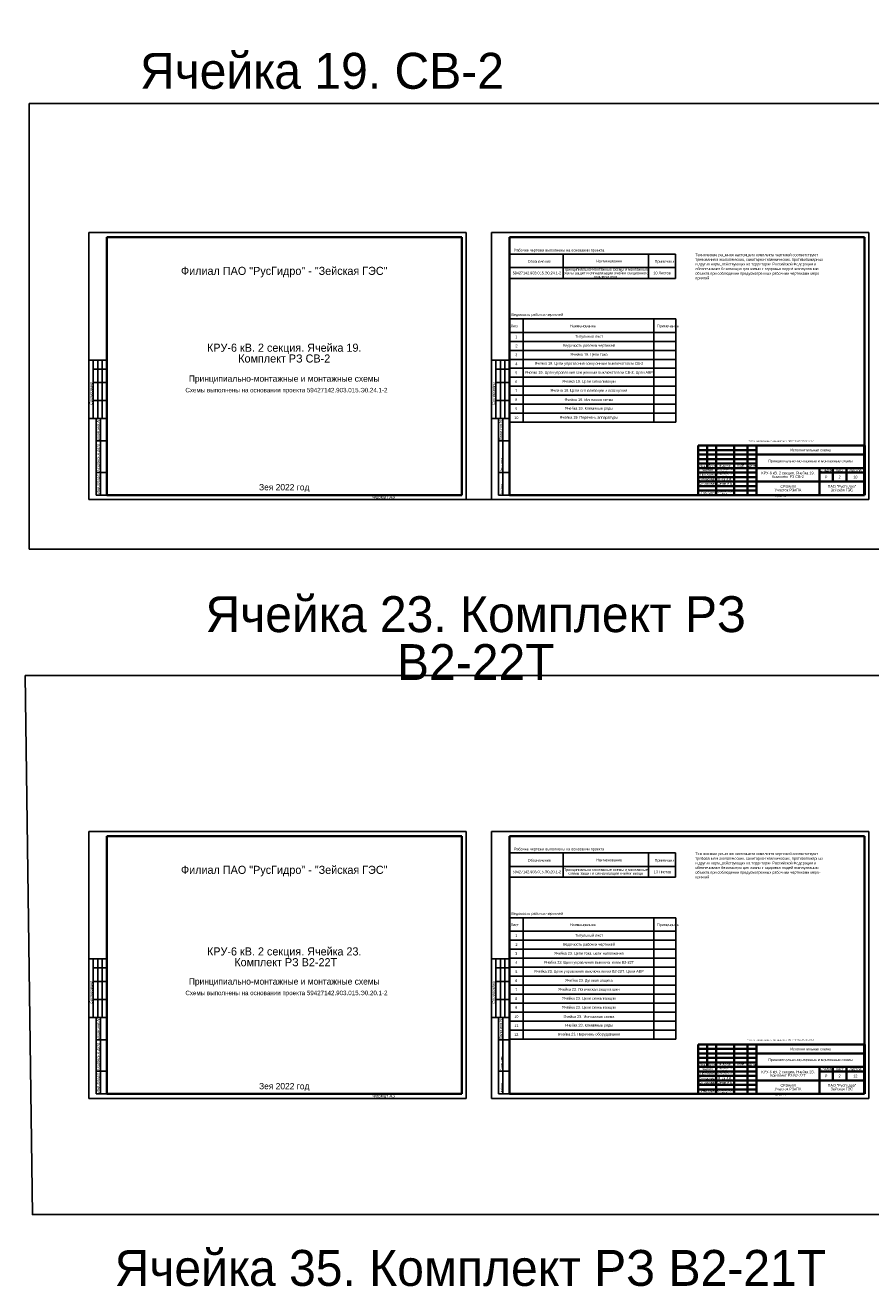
# Model space of a CAD drawing. Header units: millimetres. Extents: x 4897 to 12009, y -3017 to 2708.
# Tile 31 of 86: x 5065 to 6006, y -164 to 1240. Entities that reach past the tile are written whole.
import ezdxf

# ---------------------------------------------------------------- set-up
doc = ezdxf.new("R2010")
doc.units = ezdxf.units.MM
doc.layers.add('основная 0.5', color=7, linetype='Continuous', lineweight=50)
doc.layers.add('тонкая 0.25', color=7, linetype='Continuous', lineweight=25)
doc.styles.add('SIMPLEX', font='txt', dxfattribs={"height": 5})
doc.styles.get("Standard").update_dxf_attribs({"font": 'arial.ttf'})

msp = doc.modelspace()

# ---------------------------------------------------------------- linework, layer by layer
for p, q in [((5135.3, 712.6), (5135.3, 1009.6)), ((5135.3, 1009.6), (5555.3, 1009.6)), ((5135.3, 712.6), (5135.3, 1009.6)), ((5555.3, 712.6), (5555.3, 1009.6)), ((5555.3, 712.6), (5555.3, 1009.6)), ((5583.4, 712.6), (5583.4, 1009.6)), ((5583.4, 1009.6), (6003.4, 1009.6)), ((5583.4, 712.6), (5583.4, 1009.6)), ((6003.4, 712.6), (6003.4, 1009.6)), ((6003.4, 712.6), (6003.4, 1009.6)), ((5155.3, 867.8), (5135.3, 867.8)), ((5140.3, 802.8), (5140.3, 867.8)), ((5140.3, 857.8), (5155.3, 857.8)), ((5145.3, 802.8), (5145.3, 867.8)), ((5150.3, 802.8), (5150.3, 867.8)), ((5603.4, 867.8), (5583.4, 867.8)), ((5588.4, 802.8), (5588.4, 867.8)), ((5588.4, 857.8), (5603.4, 857.8)), ((5593.4, 802.8), (5593.4, 867.8)), ((5598.4, 802.8), (5598.4, 867.8)), ((5140.3, 842.8), (5155.3, 842.8)), ((5588.4, 842.8), (5603.4, 842.8)), ((5140.3, 822.8), (5155.3, 822.8)), ((5588.4, 822.8), (5603.4, 822.8)), ((5135.3, 802.8), (5155.3, 802.8)), ((5143.3, 717.6), (5143.3, 802.8)), ((5148.2, 717.6), (5148.2, 802.8)), ((5583.4, 802.8), (5603.4, 802.8)), ((5591.4, 717.6), (5591.4, 802.8)), ((5596.3, 717.6), (5596.3, 802.8)), ((5143.3, 777.8), (5155.3, 777.8)), ((5591.4, 777.8), (5603.4, 777.8)), ((5143.3, 742.8), (5155.3, 742.8)), ((5591.4, 742.8), (5603.4, 742.8)), ((5143.3, 717.6), (5155.3, 717.6)), ((5591.4, 717.6), (5603.4, 717.6)), ((5135.3, 712.6), (5555.3, 712.6)), ((5583.4, 712.6), (6003.4, 712.6)), ((5135.3, 46.1), (5135.3, 343.1)), ((5135.3, 343.1), (5555.3, 343.1)), ((5135.3, 46.1), (5135.3, 343.1)), ((5555.3, 46.1), (5555.3, 343.1)), ((5555.3, 46.1), (5555.3, 343.1)), ((5583.4, 46.1), (5583.4, 343.1)), ((5583.4, 343.1), (6003.4, 343.1)), ((5583.4, 46.1), (5583.4, 343.1)), ((6003.4, 46.1), (6003.4, 343.1)), ((6003.4, 46.1), (6003.4, 343.1)), ((5155.3, 201.3), (5135.3, 201.3)), ((5140.3, 136.3), (5140.3, 201.3)), ((5145.3, 136.3), (5145.3, 201.3)), ((5150.3, 136.3), (5150.3, 201.3)), ((5603.4, 201.3), (5583.4, 201.3)), ((5588.4, 136.3), (5588.4, 201.3)), ((5593.4, 136.3), (5593.4, 201.3)), ((5598.4, 136.3), (5598.4, 201.3)), ((5140.3, 191.3), (5155.3, 191.3)), ((5588.4, 191.3), (5603.4, 191.3)), ((5140.3, 176.3), (5155.3, 176.3)), ((5588.4, 176.3), (5603.4, 176.3)), ((5140.3, 156.3), (5155.3, 156.3)), ((5588.4, 156.3), (5603.4, 156.3)), ((5135.3, 136.3), (5155.3, 136.3)), ((5143.3, 51.1), (5143.3, 136.3)), ((5148.2, 51.1), (5148.2, 136.3)), ((5583.4, 136.3), (5603.4, 136.3)), ((5591.4, 51.1), (5591.4, 136.3)), ((5596.3, 51.1), (5596.3, 136.3)), ((5143.3, 111.3), (5155.3, 111.3)), ((5591.4, 111.3), (5603.4, 111.3)), ((5143.3, 76.3), (5155.3, 76.3)), ((5591.4, 76.3), (5603.4, 76.3)), ((5135.3, 46.1), (5555.3, 46.1)), ((5143.3, 51.1), (5155.3, 51.1)), ((5583.4, 46.1), (6003.4, 46.1)), ((5591.4, 51.1), (5603.4, 51.1))]:
    msp.add_line(p, q)
at = {"lineweight": 40}
for p, q in [((5155.3, 1004.6), (5550.4, 1004.6)), ((5550.4, 1004.6), (5550.4, 717.6)), ((5603.4, 1004.6), (5998.5, 1004.6)), ((5998.5, 1004.6), (5998.5, 717.6)), ((5813.5, 752.6), (5878.5, 752.6)), ((5813.5, 742.6), (5878.5, 742.6)), ((5813.5, 737.6), (5878.5, 737.6)), ((5813.5, 732.6), (5878.5, 732.6)), ((5155.3, 717.6), (5550.4, 717.6)), ((5603.4, 717.6), (5998.5, 717.6)), ((5813.5, 727.6), (5878.5, 727.6)), ((5813.5, 722.6), (5878.5, 722.6)), ((5155.3, 338.1), (5550.4, 338.1)), ((5550.4, 338.1), (5550.4, 51.1)), ((5603.4, 338.1), (5998.5, 338.1)), ((5998.5, 338.1), (5998.5, 51.1)), ((5813.5, 86.1), (5878.5, 86.1)), ((5813.5, 76.1), (5878.5, 76.1)), ((5813.5, 71.1), (5878.5, 71.1)), ((5813.5, 66.1), (5878.5, 66.1)), ((5813.5, 61.1), (5878.5, 61.1)), ((5155.3, 51.1), (5550.4, 51.1)), ((5603.4, 51.1), (5998.5, 51.1)), ((5813.5, 56.1), (5878.5, 56.1))]:
    msp.add_line(p, q, dxfattribs=at)
at = {"linetype": 'Continuous', "lineweight": 40}
for p, q in [((5155.3, 1004.6), (5155.3, 717.6)), ((5603.4, 1004.6), (5603.4, 717.6)), ((5155.3, 338.1), (5155.3, 51.1)), ((5603.4, 338.1), (5603.4, 51.1))]:
    msp.add_line(p, q, dxfattribs=at)
at = {"linetype": 'Continuous'}
for p, q in [((5603.4, 985.7), (5788.4, 985.7)), ((5663.1, 958.7), (5663.1, 985.7)), ((5758.2, 958.7), (5758.2, 985.7)), ((5788.4, 985.7), (5788.4, 958.7)), ((5788.4, 970.7), (5603.4, 970.7)), ((5788.4, 958.7), (5603.4, 958.7)), ((5603.7, 913.6), (5788.7, 913.6)), ((5618.8, 913.6), (5618.8, 798.6)), ((5764.1, 913.6), (5764.1, 798.6)), ((5764.1, 913.6), (5764.1, 886.6)), ((5788.7, 913.6), (5788.7, 858.6)), ((5788.7, 898.6), (5603.4, 898.6)), ((5603.7, 888.6), (5788.7, 888.6)), ((5788.7, 878.6), (5603.4, 878.6)), ((5788.7, 878.6), (5788.7, 798.6)), ((5155.3, 858.6), (5155.3, 838.6)), ((5603.4, 868.6), (5788.7, 868.6)), ((5603.4, 858.6), (5603.4, 838.6)), ((5788.7, 858.6), (5603.4, 858.6)), ((5788.7, 848.6), (5603.4, 848.6)), ((5788.7, 838.6), (5603.4, 838.6)), ((5788.7, 828.6), (5603.4, 828.6)), ((5155.3, 818.6), (5155.3, 798.6)), ((5603.4, 818.6), (5603.4, 798.6)), ((5788.7, 818.6), (5603.4, 818.6)), ((5788.7, 808.6), (5603.4, 808.6)), ((5788.7, 798.6), (5603.4, 798.6)), ((5603.4, 319.2), (5788.4, 319.2)), ((5663.1, 292.2), (5663.1, 319.2)), ((5758.2, 292.2), (5758.2, 319.2)), ((5788.4, 319.2), (5788.4, 292.2)), ((5788.4, 304.2), (5603.4, 304.2)), ((5788.4, 292.2), (5603.4, 292.2)), ((5603.7, 247.1), (5788.7, 247.1)), ((5618.8, 247.1), (5618.8, 112.1)), ((5764.1, 247.1), (5764.1, 112.1)), ((5764.1, 247.1), (5764.1, 220.1)), ((5788.7, 247.1), (5788.7, 112.1)), ((5788.7, 232.1), (5603.4, 232.1)), ((5788.7, 212.1), (5603.4, 212.1)), ((5603.7, 222.1), (5788.7, 222.1)), ((5603.4, 202.1), (5788.7, 202.1)), ((5155.3, 192.1), (5155.3, 172.1)), ((5603.4, 192.1), (5603.4, 172.1)), ((5788.7, 192.1), (5603.4, 192.1)), ((5788.7, 182.1), (5603.4, 182.1)), ((5788.7, 172.1), (5603.4, 172.1)), ((5788.7, 162.1), (5603.4, 162.1)), ((5155.3, 152.1), (5155.3, 132.1)), ((5603.4, 152.1), (5603.4, 132.1)), ((5788.7, 152.1), (5603.4, 152.1)), ((5788.7, 142.1), (5603.4, 142.1)), ((5788.7, 132.1), (5603.4, 132.1)), ((5788.7, 122.1), (5603.4, 122.1)), ((5788.7, 112.1), (5603.4, 112.1))]:
    msp.add_line(p, q, dxfattribs=at)
at = {"color": 1}
msp.add_line((5555.3, 712.6), (5583.4, 712.6), dxfattribs=at)
msp.add_lwpolyline([(5068.9, 1153.5), (9172.6, 1153.5), (9172.6, 657.5), (5068.9, 657.5)], close=True, dxfattribs=at)
at = {"color": 9, "true_color": 0xd19cc7}
msp.add_lwpolyline([(5064.5, 516.9), (10068.3, 516.9), (10068.3, -83.3), (5072.5, -83.3)], close=True, dxfattribs=at)
at = {"layer": 'основная 0.5', "lineweight": 40}
for p, q in [((5550.4, 717.6), (5550.4, 772.6)), ((5813.5, 772.6), (5998.5, 772.6)), ((5813.5, 772.6), (5813.5, 717.6)), ((5823.5, 747.6), (5823.5, 772.6)), ((5833.5, 717.6), (5833.5, 772.6)), ((5853.5, 717.6), (5853.5, 772.6)), ((5868.5, 717.6), (5868.5, 772.6)), ((5878.5, 717.6), (5878.5, 772.6)), ((5878.5, 762.6), (5998.5, 762.6)), ((5813.5, 752.6), (5878.5, 752.6)), ((5813.5, 747.6), (5998.5, 747.6)), ((5948.5, 717.6), (5948.5, 747.6)), ((5963.5, 732.6), (5963.5, 747.6)), ((5978.5, 732.6), (5978.5, 747.6)), ((5878.5, 732.6), (5998.5, 732.6)), ((5948.5, 742.6), (5998.5, 742.6)), ((5365.4, 717.6), (5550.4, 717.6)), ((5813.5, 717.6), (5998.5, 717.6)), ((5550.4, 51.1), (5550.4, 106.1)), ((5813.5, 106.1), (5998.5, 106.1)), ((5813.5, 106.1), (5813.5, 51.1)), ((5823.5, 81.1), (5823.5, 106.1)), ((5833.5, 51.1), (5833.5, 106.1)), ((5853.5, 51.1), (5853.5, 106.1)), ((5868.5, 51.1), (5868.5, 106.1)), ((5878.5, 51.1), (5878.5, 106.1)), ((5813.5, 86.1), (5878.5, 86.1)), ((5878.5, 96.1), (5998.5, 96.1)), ((5813.5, 81.1), (5998.5, 81.1)), ((5948.5, 51.1), (5948.5, 81.1)), ((5948.5, 76.1), (5998.5, 76.1)), ((5963.5, 66.1), (5963.5, 81.1)), ((5978.5, 66.1), (5978.5, 81.1)), ((5878.5, 66.1), (5998.5, 66.1)), ((5365.4, 51.1), (5550.4, 51.1)), ((5813.5, 51.1), (5998.5, 51.1))]:
    msp.add_line(p, q, dxfattribs=at)
at = {"layer": 'основная 0.5', "color": 0}
for p, q in [((5998.5, 717.6), (5998.5, 772.6)), ((5998.5, 51.1), (5998.5, 106.1))]:
    msp.add_line(p, q, dxfattribs=at)
at = {"layer": 'тонкая 0.25', "lineweight": 40}
for p, q in [((5813.5, 767.6), (5878.5, 767.6)), ((5813.5, 762.6), (5878.5, 762.6)), ((5813.5, 762.6), (5878.5, 762.6)), ((5878.5, 757.6), (5813.5, 757.6)), ((5813.5, 101.1), (5878.5, 101.1)), ((5813.5, 96.1), (5878.5, 96.1)), ((5813.5, 96.1), (5878.5, 96.1)), ((5878.5, 91.1), (5813.5, 91.1))]:
    msp.add_line(p, q, dxfattribs=at)

# ---------------------------------------------------------------- texts
at = {"linetype": 'Continuous', "style": 'SIMPLEX'}
for s, p in [('Рабочие чертежи выполнены на основании проекта', (5608.5, 988.6)), ('Технические решения настоящего комплекта чертежей соответствуют', (5810.4, 983.4)), ('Обозначение', (5623.8, 976.1)), ('Наименование', (5700.1, 976.4)), ('Примечание', (5765.2, 976.1)), ('требованиям экологических, санитарно-гигиенических, противопожарных', (5810.4, 978.2)), ('обеспечивают безопасную для жизни и здоровья людей эксплуатацию', (5810.4, 967.9)), ('и других норм, действующих на территории Российской Федерации и', (5810.4, 973.1)), ('объекта при соблюдении предусмотренных рабочими чертежами меро-', (5810.4, 962.8)), ('приятий', (5810.4, 957.6)), ('Ведомость рабочих чертежей ', (5605.6, 916.9)), ('Лист', (5604.8, 904.3)), ('Наименование', (5670.8, 904.3)), ('Примечание', (5767.8, 904.3)), ('Рабочие чертежи выполнены на основании проекта', (5608.5, 322.1)), ('Обозначение', (5623.8, 309.6)), ('Наименование', (5700.1, 309.9)), ('Примечание', (5765.2, 309.6)), ('Технические решения настоящего комплекта чертежей соответствуют', (5810.4, 316.9)), ('требованиям экологических, санитарно-гигиенических, противопожарных', (5810.4, 311.7)), ('и других норм, действующих на территории Российской Федерации и', (5810.4, 306.5)), ('обеспечивают безопасную для жизни и здоровья людей эксплуатацию', (5810.4, 301.4)), ('объекта при соблюдении предусмотренных рабочими чертежами меро-', (5810.4, 296.2)), ('приятий', (5810.4, 291.1)), ('Ведомость рабочих чертежей ', (5605.6, 250.3)), ('Лист', (5604.8, 237.8)), ('Наименование', (5670.8, 237.8)), ('Примечание', (5767.8, 237.8))]:
    msp.add_text(s, height=3, dxfattribs=at).set_placement(p)
at = {"linetype": 'Continuous', "oblique": 20}
for s, p in [('Согласовано', (5139.2, 817.6)), ('Взам.инв.N', (5147.2, 778.6)), ('Подпись и дата', (5147.2, 743.6)), ('Инв.Nподл.', (5147.2, 718.6)), ('Согласовано', (5139.2, 151.1)), ('Взам.инв.N', (5147.2, 112.1)), ('Подпись и дата', (5147.2, 77.1)), ('Инв.Nподл.', (5147.2, 52.1))]:
    msp.add_text(s, height=3, rotation=90, dxfattribs=at).set_placement(p)
at = {"linetype": 'Continuous', "style": 'SIMPLEX'}
for s, height, p in [('Согласовано', 3, (5587.3, 818)), ('Взам.инв.N', 3, (5595.3, 779)), ('Подпись и дата', 1.5, (5595.3, 744)), ('Инв.Nподл.', 1.5, (5595.3, 719)), ('Согласовано', 3, (5587.3, 151.5)), ('Взам.инв.N', 3, (5595.3, 112.5)), ('Подпись и дата', 1.5, (5595.3, 77.5)), ('Инв.Nподл.', 1.5, (5595.3, 52.5))]:
    msp.add_text(s, height=height, rotation=90, dxfattribs=at).set_placement(p)
at = {"lineweight": 35, "attachment_point": 5, "line_spacing_factor": 0.8, "style": 'SIMPLEX'}
for s, insert, char_height, width in [('\\P{\\H16x;Ячейка 19. СВ-2}', (5394.8, 1191.1), 2.5, 409.671), ('Филиал ПАО "РусГидро" - "Зейская ГЭС"', (5352.8, 965.7), 9, 395.094), ('Принципиально-монтажные схемы и монтажные схемы защит и сигнализации ячейки секционного выключателя', (5710.6, 964.7), 3, 95.022), ('59427142.903.015.Э0.24.1-2', (5634, 964.7), 3, 58.28), ('10 Листов', (5773.3, 964.7), 3, 30.261), ('КРУ-6 кВ. 2 секция. Ячейка 19.\\PКомплект РЗ СВ-2', (5352.8, 875.5), 9, 395.094), ('1', (5611.1, 893.6), 3, 15.434), ('2', (5611.3, 883.6), 3, 15.176), ('Ведомость рабочих чертежей', (5692, 883.6), 3, 144.287), ('Титульный лист', (5692.1, 893.6), 3, 144.12), ('3', (5611.1, 873.6), 3, 15.434), ('Ячейка 19. Цепи тока ', (5692, 873.6), 3, 144.255), ('4', (5611.1, 863.6), 3, 15.434), ('Ячейка 19. Цепи управления секционным выключателем СВ-2. Цепи АВР', (5691.9, 853.6), 3, 144.369), ('Ячейка 19. Цепи управления секционным выключателем СВ-2', (5691.9, 863.6), 3, 144.369), ('Принципиально-монтажные и монтажные схемы', (5352.8, 846.1), 7, 395.094), ('5', (5611.1, 853.6), 3, 15.434), ('6', (5611.1, 843.6), 3, 15.434), ('Ячейка 19. Цепи сигнализации', (5691.9, 843.6), 3, 144.369), ('\\pi-15,l20,t20;Схемы выполнены на основании проекта 59427142.903.015.Э0.24.1-2', (5352.8, 833.6), 5, 395.094), ('7', (5611.1, 833.6), 3, 15.434), ('Ячейка 19. Цепи сигнализации и освещения ', (5691.9, 833.6), 3, 144.369), ('8', (5611.1, 823.6), 3, 15.434), ('9', (5611.1, 813.6), 3, 15.434), ('Ячейка 19. Монтажая схема', (5691.9, 823.6), 3, 144.369), ('Ячейка 19. Клеммные ряды', (5691.9, 813.6), 3, 144.369), ('10', (5611.1, 803.6), 3, 15.434), ('\\pt39;Ячейка 19. Перечень аппаратуры', (5691.9, 803.6), 3, 144.369), ('\\pi-4.8,l6.4,t6.4;*^IСхемы выполнены на основании проекта 59427142.903.015.ЭО.24.1-2', (5904.8, 777.4), 1.6, 185), ('Исполнительная схема', (5938.5, 767.7), 3, 120), ('КРУ-6 кВ. 2 секция. Ячейка 19.\\PКомплект РЗ СВ-2', (5913.5, 740.1), 3, 70), ('Стадия', (5956, 745.1), 3, 15), ('Лист', (5971, 745.1), 3, 15), ('Листов', (5988.5, 745.1), 3, 20), ('Р', (5956, 737.6), 3, 15), ('2', (5971, 737.6), 3, 15), ('10', (5988.5, 737.6), 3, 20), ('Зея 2022 год', (5352.8, 725.3), 7, 395.094), ('СРЗАиМ\\PУчасток РЗиПА', (5913.5, 725.1), 3, 70), ('ПАО "РусГидро"  \\PЗейская ГЭС', (5973.5, 725.1), 3, 50), ('\\P{\\H16x;Ячейка 23. Комплект РЗ В2-22Т}', (5566, 560), 2.5, 669.332), ('Филиал ПАО "РусГидро" - "Зейская ГЭС"', (5352.8, 299.1), 9, 395.094), ('59427142.903.015.Э0.20.1-2', (5634, 298.2), 3, 58.28), ('Принципиально-монтажные схемы и монтажные схемы защит и сигнализации ячейки ввода', (5710.6, 298.2), 3, 95.022), (' 13 Листов', (5773.3, 298.2), 3, 30.261), ('1', (5611.1, 227.1), 3, 15.434), ('Титульный лист', (5692.1, 227.1), 3, 144.12), ('КРУ-6 кВ. 2 секция. Ячейка 23.\\P Комплект РЗ В2-22Т', (5352.8, 203.6), 9, 395.094), ('2', (5611.3, 217.1), 3, 15.176), ('Ведомость рабочих чертежей', (5692, 217.1), 3, 144.287), ('3', (5611.1, 207.1), 3, 15.434), ('4', (5611.1, 197.1), 3, 15.434), ('Ячейка 23. Цепи управления выключателем В2-22Т', (5691.9, 197.1), 3, 144.369), ('Ячейка 23. Цепи тока, цепи напряжения', (5692, 207.1), 3, 144.255), ('5', (5611.1, 187.1), 3, 15.434), ('Ячейка 23. Цепи управления выключателем В2-22Т. Цепи АВР', (5691.9, 187.1), 3, 144.369), ('Принципиально-монтажные и монтажные схемы', (5352.8, 175.2), 7, 395.094), ('6', (5611.1, 177.1), 3, 15.434), ('7', (5611.1, 167.1), 3, 15.434), ('Ячейка 23. Логическая защита шин', (5691.9, 167.1), 3, 144.369), ('Ячейка 23. Дуговая защита ', (5691.9, 177.1), 3, 144.369), ('\\pi-15,l20,t20;Схемы выполнены на основании проекта 59427142.903.015.Э0.20.1-2', (5352.8, 162.7), 5, 395.094), ('8', (5611.1, 157.1), 3, 15.434), ('Ячейка 23. Цепи сигнализации', (5691.9, 157.1), 3, 144.369), ('9', (5611.1, 147.1), 3, 15.434), ('Ячейка 23. Цепи сигнализации', (5691.9, 147.1), 3, 144.369), ('10', (5611.1, 137.1), 3, 15.434), ('11', (5611.1, 127.1), 3, 15.434), ('Ячейка 23. Монтажная схема', (5691.9, 137.1), 3, 144.369), ('Ячейка 23. Клеммные ряды', (5691.9, 127.1), 3, 144.369), ('12', (5611.1, 117.1), 3, 15.434), ('Ячейка 23. Перечень оборудования', (5691.9, 117.1), 3, 144.369), ('\\pi-4.8,l6.4,t6.4;*^IСхемы выполнены на основании проекта 59427142.903.015.ЭО.20.1-2', (5904.8, 110.9), 1.6, 185), ('Исполнительная схема', (5938.5, 101.1), 3, 120), ('КРУ-6 кВ. 2 секция. Ячейка 23.\\PКомплект РЗ В2-22Т', (5913.5, 73.6), 3, 70), ('Стадия', (5956, 78.6), 3, 15), ('Р', (5956, 71.1), 3, 15), ('Лист', (5971, 78.6), 3, 15), ('2', (5971, 71.1), 3, 15), ('Листов', (5988.5, 78.6), 3, 20), ('12', (5988.5, 71.1), 3, 20), ('Зея 2022 год', (5352.8, 58.7), 7, 395.094), ('СРЗАиМ\\PУчасток РЗиПА', (5913.5, 58.6), 3, 70), ('ПАО "РусГидро"  \\PЗейская ГЭС', (5973.5, 58.6), 3, 50), ('\\P{\\H16x;Ячейка 35. Комплект РЗ В2-21Т}', (5560, -141.2), 2.5, 851.072)]:
    msp.add_mtext(s, dxfattribs=dict(at, insert=insert, char_height=char_height, width=width))
at = {"char_height": 2.5, "attachment_point": 5, "line_spacing_factor": 0.8, "style": 'SIMPLEX'}
for s, insert, width in [('Изм.', (5818.5, 750.1), 10), ('Чертил', (5823.9, 745.1), 19.242), ('Лист', (5828.5, 750.2), 10), ('Бурнакова А.А.', (5843.5, 745.2), 20), ('№ докум.', (5843.5, 750.1), 20), ('Подп{\\fGENISO|b0|i1|c204|p2;.}', (5861, 750.2), 15), ('Дата', (5873.5, 750), 10), ('Согласовал', (5823.9, 735.1), 19.242), ('Согласовал', (5824, 730.3), 19.242), ('Проверил', (5823.9, 740.1), 19.242), ('Бурнакова А.А.', (5843.5, 740.1), 20), ('Сячин А.В.', (5843.6, 730.3), 20), ('Янак И.И.', (5843.5, 735.1), 20), ('Утвердил', (5823.9, 720.1), 19.242), ('Сухомесов М.А.', (5843.5, 720.1), 20), ('Изм.', (5818.5, 83.6), 10), ('Лист', (5828.5, 83.7), 10), ('№ докум.', (5843.5, 83.6), 20), ('Подп{\\fGENISO|b0|i1|c204|p2;.}', (5861, 83.7), 15), ('Дата', (5873.5, 83.4), 10), ('Согласовал', (5823.9, 68.6), 19.242), ('Проверил', (5823.9, 73.6), 19.242), ('Чертил', (5823.9, 78.6), 19.242), ('Бурнакова А.А.', (5843.5, 78.6), 20), ('Бурнакова А.А.', (5843.5, 73.6), 20), ('Согласовал', (5824, 63.7), 19.242), ('Сухомесов М.А.', (5843.5, 53.6), 20), ('Сячин А.В.', (5843.6, 63.7), 20), ('Янак И.И.', (5843.5, 68.6), 20), ('Утвердил', (5823.9, 53.6), 19.242)]:
    msp.add_mtext(s, dxfattribs=dict(at, insert=insert, width=width))
at = {"color": 1, "lineweight": 35, "char_height": 3, "width": 120, "attachment_point": 5, "line_spacing_factor": 0.8, "style": 'SIMPLEX'}
for insert in [(5938.5, 755.1), (5938.5, 88.6)]:
    msp.add_mtext('\\pt36;{\\C256;Принципиально-монтажные и монтажные схемы}', dxfattribs=dict(at, insert=insert))
at = {"lineweight": 30, "char_height": 3.5, "attachment_point": 1}
for insert in [(5451, 717.1), (5451, 50.6)]:
    msp.add_mtext_dynamic_manual_height_columns('Формат А3', width=45.854, gutter_width=12.5, heights=[0], dxfattribs=dict(at, insert=insert))
at = {"lineweight": 30, "char_height": 1.6, "attachment_point": 1, "style": 'SIMPLEX'}
for insert in [(5899.1, 717.1), (5899.1, 50.6)]:
    msp.add_mtext_dynamic_manual_height_columns('{\\fGENISO|b0|i1|c204|p2;Формат А3}', width=45.854, gutter_width=12.5, heights=[0], dxfattribs=dict(at, insert=insert))

doc.saveas('drawing.dxf')
